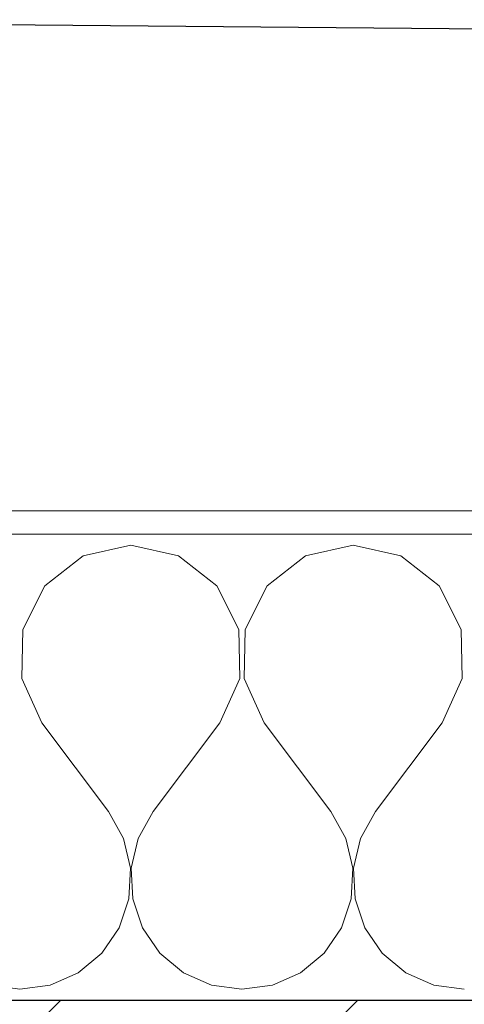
# Model space of a CAD drawing. Header units: millimetres. Extents: x -52968 to 399385, y -141133 to 110561.
# Tile 84 of 146: x 71619 to 71810, y -98919 to -98497. Entities that reach past the tile are written whole.
import ezdxf

# ---------------------------------------------------------------- set-up
doc = ezdxf.new("R2010")
doc.units = ezdxf.units.MM
doc.linetypes.add('SIM-Wegliniec-21.07.2025-Parter$0$Przerywana długa', pattern=[390, 250, -140])
doc.layers.add('_xref', color=250, linetype='Continuous')
for name, color, linetype, lineweight in [('SIM-Wegliniec-21.07.2025-Parter$0$Nowe_A-Belki-Wieniec_Nr_pióra__90', 250, 'Continuous', 0), ('SIM-Wegliniec-21.07.2025-Parter$0$Nowe_A-Opisy-Ściany_Nr_pióra__1', 250, 'Continuous', 0), ('SIM-Wegliniec-21.07.2025-Parter$0$Nowe_A-Ściany-Zewnętrzne', 250, 'Continuous', 0), ('SIM-Wegliniec-21.07.2025-Parter$0$Nowe_A-Ściany-Zewnętrzne_Nr_pióra__174', 250, 'Continuous', 0), ('SIM-Wegliniec-21.07.2025-Parter$0$Nowe_A-Ściany-Zewnętrzne_Nr_pióra__27', 250, 'Continuous', 0), ('SIM-Wegliniec-21.07.2025-Parter$0$Nowe_A-Ściany-Zewnętrzne_Nr_pióra__47', 250, 'Continuous', 0), ('SIM-Wegliniec-21.07.2025-Parter$0$Nowe_A-Ściany-Zewnętrzne_Nr_pióra__67', 250, 'Continuous', 0)]:
    doc.layers.add(name, color=color, linetype=linetype, lineweight=lineweight)
doc.dimstyles.new('SIM-Wegliniec-21.07.2025-Parter$0$STYL_AUTOMATYCZNY__8', dxfattribs={"dimtxt": 0.18, "dimasz": 182.4, "dimexe": 0.18, "dimexo": 0.0625, "dimgap": 0, "dimtad": 0, "dimtih": 1, "dimtoh": 1, "dimdec": 4, "dimzin": 0, "dimdsep": 46, "dimcen": 0.09, "dimadec": 0, "dimazin": 0, "dimtfac": 1, "dimtdec": 4, "dimtmove": 0, "dimatfit": 3, "dimldrblk": 'SIM-Wegliniec-21.07.2025-Parter$0$ARROWHEAD_11', "dimfxl": 1, "dimtolj": 1, "dimtzin": 0, "dimarcsym": 0})

# ---------------------------------------------------------------- blocks, each defined once
blk = doc.blocks.new('SIM-Wegliniec-21.07.2025-Parter$0$ARROWHEAD_11')
at = {"color": 0, "linetype": 'Continuous', "lineweight": 0}
blk.add_line((0, 0), (-1, 0), dxfattribs=at)
at = {"color": 0, "linetype": 'Continuous', "lineweight": 0, "const_width": 0.25, "flags": 128}
blk.add_lwpolyline([(-0.125, 0, 1), (0.125, 0, 1)], format="xyb", close=True, dxfattribs=at)
blk = doc.blocks.new('SIM-Wegliniec-21.07.2025-Parter')
at = {"layer": 'SIM-Wegliniec-21.07.2025-Parter$0$Nowe_A-Ściany-Zewnętrzne', "linetype": 'Continuous', "lineweight": 0, "true_color": 0x000000}
h = blk.add_hatch(dxfattribs=at)
h.set_pattern_fill('Tynk', color=18, style=0, pattern_type=2)
h.set_pattern_definition([(0, (0, 0), (0, 86.60254), [0, -50]), (0, (25, 43.3), (0, 86.60254), [0, -50])])
h.paths.add_polyline_path([(71405.07, -98707.6), (71405.07, -98717.6), (71820.07, -98717.6), (71820.07, -98707.6)])
at = {"layer": 'SIM-Wegliniec-21.07.2025-Parter$0$Nowe_A-Ściany-Zewnętrzne', "linetype": 'Continuous', "lineweight": 0}
h = blk.add_hatch(dxfattribs=at)
h.set_pattern_fill('Bloczki_ceramiczne', color=256, style=0, pattern_type=2)
h.set_pattern_definition([(45, (0, 0), (-63.63961, 63.63961), [])])
h.paths.add_polyline_path([(71405.07, -98967.6), (71405.07, -99167.6), (71880.08, -99167.6), (71880.08, -98917.6), (71405.07, -98917.6)])
at = {"layer": 'SIM-Wegliniec-21.07.2025-Parter$0$Nowe_A-Belki-Wieniec_Nr_pióra__90', "linetype": 'SIM-Wegliniec-21.07.2025-Parter$0$Przerywana długa', "lineweight": 13}
blk.add_line((91030.07, -98917.6), (64980.07, -98917.6), dxfattribs=at)
at = {"layer": 'SIM-Wegliniec-21.07.2025-Parter$0$Nowe_A-Ściany-Zewnętrzne_Nr_pióra__174', "linetype": 'Continuous', "lineweight": 5}
for p, q in [((71666.68, -98722.36), (71646.28, -98726.95)), ((71687.09, -98726.95), (71666.68, -98722.36)), ((71761.92, -98722.36), (71741.51, -98726.95)), ((71782.33, -98726.95), (71761.92, -98722.36)), ((71646.28, -98726.95), (71629.81, -98739.85)), ((71703.56, -98739.85), (71687.09, -98726.95)), ((71741.51, -98726.95), (71725.05, -98739.85)), ((71798.8, -98739.85), (71782.33, -98726.95)), ((71629.81, -98739.85), (71620.45, -98758.56)), ((71712.91, -98758.56), (71703.56, -98739.85)), ((71725.05, -98739.85), (71715.69, -98758.56)), ((71808.15, -98758.56), (71798.8, -98739.85)), ((71620.45, -98758.56), (71620.02, -98779.47)), ((71713.35, -98779.47), (71712.91, -98758.56)), ((71715.69, -98758.56), (71715.26, -98779.47)), ((71808.58, -98779.47), (71808.15, -98758.56)), ((71620.02, -98779.47), (71628.59, -98798.55)), ((71704.78, -98798.55), (71713.35, -98779.47)), ((71715.26, -98779.47), (71723.83, -98798.55)), ((71800.02, -98798.55), (71808.58, -98779.47)), ((71628.59, -98798.55), (71657.16, -98836.64)), ((71704.78, -98798.55), (71676.21, -98836.64)), ((71723.83, -98798.55), (71752.4, -98836.64)), ((71800.02, -98798.55), (71771.44, -98836.64)), ((71663.52, -98848.14), (71657.16, -98836.64)), ((71676.21, -98836.64), (71669.85, -98848.14)), ((71758.75, -98848.14), (71752.4, -98836.64)), ((71771.44, -98836.64), (71765.09, -98848.14)), ((71666.49, -98860.94), (71663.52, -98848.14)), ((71669.85, -98848.14), (71666.87, -98860.94)), ((71761.73, -98860.94), (71758.75, -98848.14)), ((71765.09, -98848.14), (71762.11, -98860.94)), ((71665.85, -98874.06), (71666.49, -98860.94)), ((71666.87, -98860.94), (71667.51, -98874.06)), ((71761.09, -98874.06), (71761.73, -98860.94)), ((71762.11, -98860.94), (71762.75, -98874.06)), ((71661.65, -98886.51), (71665.85, -98874.06)), ((71667.51, -98874.06), (71671.71, -98886.51)), ((71756.89, -98886.51), (71761.09, -98874.06)), ((71762.75, -98874.06), (71766.95, -98886.51)), ((71654.21, -98897.34), (71661.65, -98886.51)), ((71671.71, -98886.51), (71679.15, -98897.34)), ((71749.45, -98897.34), (71756.89, -98886.51)), ((71766.95, -98886.51), (71774.39, -98897.34)), ((71644.1, -98905.72), (71654.21, -98897.34)), ((71679.15, -98897.34), (71689.27, -98905.72)), ((71739.34, -98905.72), (71749.45, -98897.34)), ((71774.39, -98897.34), (71784.5, -98905.72)), ((71632.08, -98911.02), (71644.1, -98905.72)), ((71689.27, -98905.72), (71701.29, -98911.02)), ((71727.31, -98911.02), (71739.34, -98905.72)), ((71784.5, -98905.72), (71796.53, -98911.02)), ((71606.05, -98911.02), (71619.06, -98912.83)), ((71619.06, -98912.83), (71632.08, -98911.02)), ((71701.29, -98911.02), (71714.3, -98912.83)), ((71714.3, -98912.83), (71727.31, -98911.02)), ((71796.53, -98911.02), (71809.54, -98912.83))]:
    blk.add_line(p, q, dxfattribs=at)
at = {"layer": 'SIM-Wegliniec-21.07.2025-Parter$0$Nowe_A-Ściany-Zewnętrzne_Nr_pióra__27', "linetype": 'Continuous', "lineweight": 25}
blk.add_line((71880.08, -98917.6), (71405.07, -98917.6), dxfattribs=at)
at = {"layer": 'SIM-Wegliniec-21.07.2025-Parter$0$Nowe_A-Ściany-Zewnętrzne_Nr_pióra__47', "linetype": 'Continuous', "lineweight": 15, "flags": 128}
blk.add_lwpolyline([(71820.07, -98707.6), (71405.07, -98707.6)], dxfattribs=at)
at = {"layer": 'SIM-Wegliniec-21.07.2025-Parter$0$Nowe_A-Ściany-Zewnętrzne_Nr_pióra__67', "linetype": 'Continuous', "lineweight": 13}
blk.add_line((71830.07, -98717.6), (71405.07, -98717.6), dxfattribs=at)
at = {"layer": 'SIM-Wegliniec-21.07.2025-Parter$0$Nowe_A-Opisy-Ściany_Nr_pióra__1', "linetype": 'Continuous', "lineweight": 13, "annotation_type": 0, "has_hookline": 1, "hookline_direction": 1, "text_width": 359.75}
blk.add_leader([(72190.07, -98504.28), (71351.96, -98496.97)], dimstyle='SIM-Wegliniec-21.07.2025-Parter$0$STYL_AUTOMATYCZNY__8', dxfattribs=at)

msp = doc.modelspace()

# ---------------------------------------------------------------- block references
at = {"layer": '_xref'}
msp.add_blockref('SIM-Wegliniec-21.07.2025-Parter', (0, 0), dxfattribs=at)

doc.saveas('drawing.dxf')
